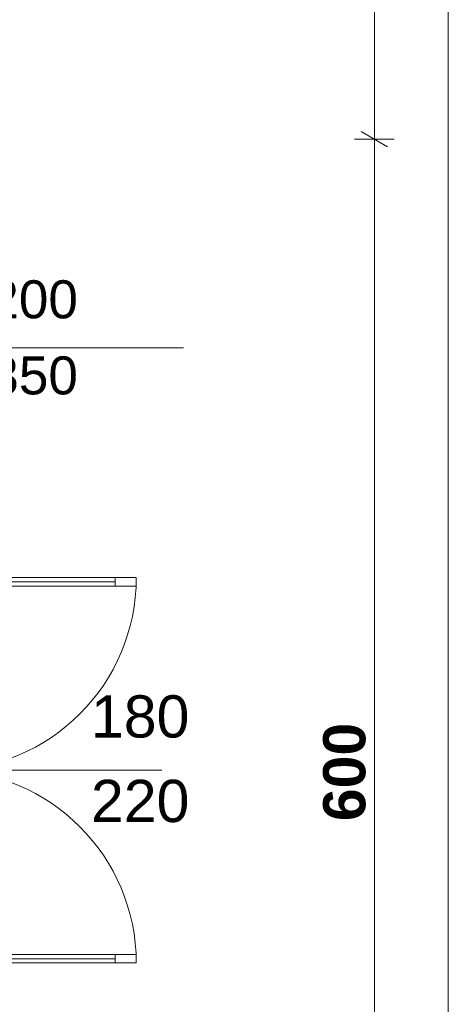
# Model space of a CAD drawing. Extents: x -7314 to 11761, y 144 to 9383.
# Tile 42 of 193: x 3446 to 3648, y 977 to 1443. Entities that reach past the tile are written whole.
import ezdxf
from ezdxf.xclip import XClip

# ---------------------------------------------------------------- set-up
doc = ezdxf.new("R2010")
doc.units = 0
doc.header["$MEASUREMENT"] = 0
doc.header["$XCLIPFRAME"] = 0
doc.linetypes.add('Wipeout_Contour', pattern=[20000, 0, -20000])
doc.layers.add('FORMA - Arch 01 - 220-A Ściany', color=7, linetype='Continuous')
doc.layers.add('FORMA - Arch 04 - Wymiary ogólne', color=7, linetype='Continuous')
doc.styles.add('STYL_AUTOMATYCZNY_2', font='arial.ttf')
doc.styles.add('STYL_AUTOMATYCZNY_9', font='arial.ttf')

# ---------------------------------------------------------------- blocks, each defined once
blk = doc.blocks.new('Rysunek_1_1', base_point=(4185.3, -5972.4))
at = {"layer": 'FORMA - Arch 01 - 220-A Ściany', "color": 7, "linetype": 'Continuous', "lineweight": 15, "ltscale": 0.025}
for p, q in [((3523.04, 1288.12), (3362.13, 1288.12)), ((3326.51, 1088.12), (3512.9, 1088.12))]:
    blk.add_line(p, q, dxfattribs=at)
at = {"layer": 'FORMA - Arch 01 - 220-A Ściany', "color": 7, "linetype": 'Continuous', "lineweight": 13, "ltscale": 0.025}
for centre, start, end in [((3409.54, 1179.32), 270, 0), ((3409.54, 996.92), 0, 90)]:
    blk.add_arc(centre, 91.2, start, end, dxfattribs=at)
at = {"layer": 'FORMA - Arch 04 - Wymiary ogólne', "color": 154, "linetype": 'Continuous', "lineweight": 13, "ltscale": 0.025}
for p, q in [((3648.5, 718.9), (3648.5, 5986.9)), ((3613.5, 1386.9), (3613.5, 1986.9)), ((3607.25, 1390.51), (3619.75, 1383.29)), ((3622.87, 1386.9), (3604.12, 1386.9)), ((3613.5, 786.9), (3613.5, 1386.9))]:
    blk.add_line(p, q, dxfattribs=at)
at = {"layer": 'FORMA - Arch 01 - 220-A Ściany', "color": 7, "linetype": 'Continuous', "lineweight": 13, "attachment_point": 7, "style": 'STYL_AUTOMATYCZNY_2'}
for s, insert, char_height in [('\\A1;{\\pql;\\pt0;\\fArial|b0|i0|c238|p0;\\W1.000000;200\\fArial|b0|i0|c238|p0;\\W1.000000;\\A1{\\H.66x;\\S^  ;}\\fArial|b0|i0|c238|p0;\\W1.000000;\\fArial|b0|i0|c238|p0;\\W1.000000;}', (3431.16, 1296.82), 18), ('\\A1;{\\pql;\\pt0;\\fArial|b0|i0|c238|p0;\\W1.000000;350\\fArial|b0|i0|c238|p0;\\W1.000000;\\A1{\\H.66x;\\S^  ;}\\fArial|b0|i0|c238|p0;\\W1.000000;\\fArial|b0|i0|c238|p0;\\W1.000000;}', (3431.16, 1260.8), 18), ('\\A1;{\\pql;\\pt0;\\fArial|b0|i0|c238|p0;\\W1.000000;220\\fArial|b0|i0|c238|p0;\\W1.000000;\\A1{\\H.66x;\\S^  ;}\\fArial|b0|i0|c238|p0;\\W1.000000;\\fArial|b0|i0|c238|p0;\\W1.000000;}', (3479.29, 1057.78), 20)]:
    blk.add_mtext(s, dxfattribs=dict(at, insert=insert, char_height=char_height))
at = {"layer": 'FORMA - Arch 04 - Wymiary ogólne', "color": 154, "linetype": 'Continuous', "lineweight": 13, "insert": (3609.5, 1064.02), "char_height": 20, "width": 45.7634, "attachment_point": 7, "rotation": 90, "style": 'STYL_AUTOMATYCZNY_9'}
blk.add_mtext('\\A1;{\\pql;\\fArial|b1|i0|c238|p0;\\W1.000000;600}', dxfattribs=at)
at = {"color": 254, "linetype": 'Wipeout_Contour', "lineweight": 0, "ltscale": 14754.685581}
blk.add_wipeout([(3500.74, 1179.32), (3490.74, 1179.32), (3490.74, 1175.32), (3500.74, 1175.32)], dxfattribs=at).dxf.layer = 'FORMA - Arch 01 - 220-A Ściany'
at = {"color": 254, "linetype": 'Wipeout_Contour', "lineweight": 0, "ltscale": 14542.657908}
blk.add_wipeout([(3500.74, 996.92), (3500.74, 1000.92), (3490.74, 1000.92), (3490.74, 996.92)], dxfattribs=at).dxf.layer = 'FORMA - Arch 01 - 220-A Ściany'
at = {"layer": 'FORMA - Arch 01 - 220-A Ściany', "color": 7, "linetype": 'Continuous', "lineweight": 13, "ltscale": 0.025}
for p, q in [((3500.74, 1175.32), (3500.74, 1179.32)), ((3500.74, 1000.92), (3500.74, 996.92))]:
    blk.add_line(p, q, dxfattribs=at)
at = {"color": 254, "linetype": 'Wipeout_Contour', "lineweight": 0, "ltscale": 14602.226732}
blk.add_wipeout([(3490.74, 1179.32), (3419.54, 1179.32), (3419.54, 1177.32), (3490.74, 1177.32)], dxfattribs=at).dxf.layer = 'FORMA - Arch 01 - 220-A Ściany'
at = {"color": 254, "linetype": 'Wipeout_Contour', "lineweight": 0, "ltscale": 14385.514063}
blk.add_wipeout([(3490.74, 996.92), (3490.74, 998.92), (3419.54, 998.92), (3419.54, 996.92)], dxfattribs=at).dxf.layer = 'FORMA - Arch 01 - 220-A Ściany'
at = {"layer": 'FORMA - Arch 01 - 220-A Ściany', "color": 7, "linetype": 'Continuous', "lineweight": 13, "ltscale": 0.025, "flags": 128}
for points in [[(3490.74, 1179.32), (3419.54, 1179.32), (3419.54, 1177.32), (3490.74, 1177.32)], [(3490.74, 996.92), (3419.54, 996.92), (3419.54, 998.92), (3490.74, 998.92)]]:
    blk.add_lwpolyline(points, close=True, dxfattribs=at)
at = {"color": 254, "linetype": 'Wipeout_Contour', "lineweight": 0, "ltscale": 14599.646265}
blk.add_wipeout([(3490.74, 1177.32), (3419.54, 1177.32), (3419.54, 1175.32), (3490.74, 1175.32)], dxfattribs=at).dxf.layer = 'FORMA - Arch 01 - 220-A Ściany'
at = {"color": 254, "linetype": 'Wipeout_Contour', "lineweight": 0, "ltscale": 14387.736134}
blk.add_wipeout([(3490.74, 998.92), (3490.74, 1000.92), (3419.54, 1000.92), (3419.54, 998.92)], dxfattribs=at).dxf.layer = 'FORMA - Arch 01 - 220-A Ściany'
at = {"layer": 'FORMA - Arch 01 - 220-A Ściany', "color": 7, "linetype": 'Continuous', "lineweight": 13, "ltscale": 0.025}
for p, q in [((3500.74, 1179.32), (3490.74, 1179.32)), ((3490.74, 1179.32), (3490.74, 1175.32)), ((3490.74, 1177.32), (3419.54, 1177.32)), ((3490.74, 1175.32), (3500.74, 1175.32)), ((3490.74, 998.92), (3419.54, 998.92)), ((3490.74, 996.92), (3490.74, 1000.92)), ((3490.74, 1000.92), (3500.74, 1000.92)), ((3500.74, 996.92), (3490.74, 996.92))]:
    blk.add_line(p, q, dxfattribs=at)
at = {"layer": 'FORMA - Arch 01 - 220-A Ściany', "color": 7, "linetype": 'Continuous', "lineweight": 13, "ltscale": 0.025, "flags": 128}
for points in [[(3490.74, 1177.32), (3419.54, 1177.32), (3419.54, 1175.32), (3490.74, 1175.32)], [(3490.74, 998.92), (3419.54, 998.92), (3419.54, 1000.92), (3490.74, 1000.92)]]:
    blk.add_lwpolyline(points, close=True, dxfattribs=at)
at = {"layer": 'FORMA - Arch 01 - 220-A Ściany', "color": 7, "linetype": 'Continuous', "lineweight": 13, "insert": (3479.29, 1097.78), "char_height": 20, "attachment_point": 7, "style": 'STYL_AUTOMATYCZNY_2'}
blk.add_mtext('\\A1;{\\pql;\\pt0;\\fArial|b0|i0|c238|p0;\\W1.000000;180\\fArial|b0|i0|c238|p0;\\W1.000000;\\A1{\\H.66x;\\S^  ;}\\fArial|b0|i0|c238|p0;\\W1.000000;\\fArial|b0|i0|c238|p0;\\W1.000000;}', dxfattribs=at)

msp = doc.modelspace()

# ---------------------------------------------------------------- block references
at = {"lineweight": 20}
ref = msp.add_blockref('Rysunek_1_1', (4185.29965, -5972.39804), dxfattribs=at)
XClip(ref).set_block_clipping_path([(254.0251470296, 246.5573808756), (9689.7973583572, 9358.9497337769)])

doc.saveas('drawing.dxf')
